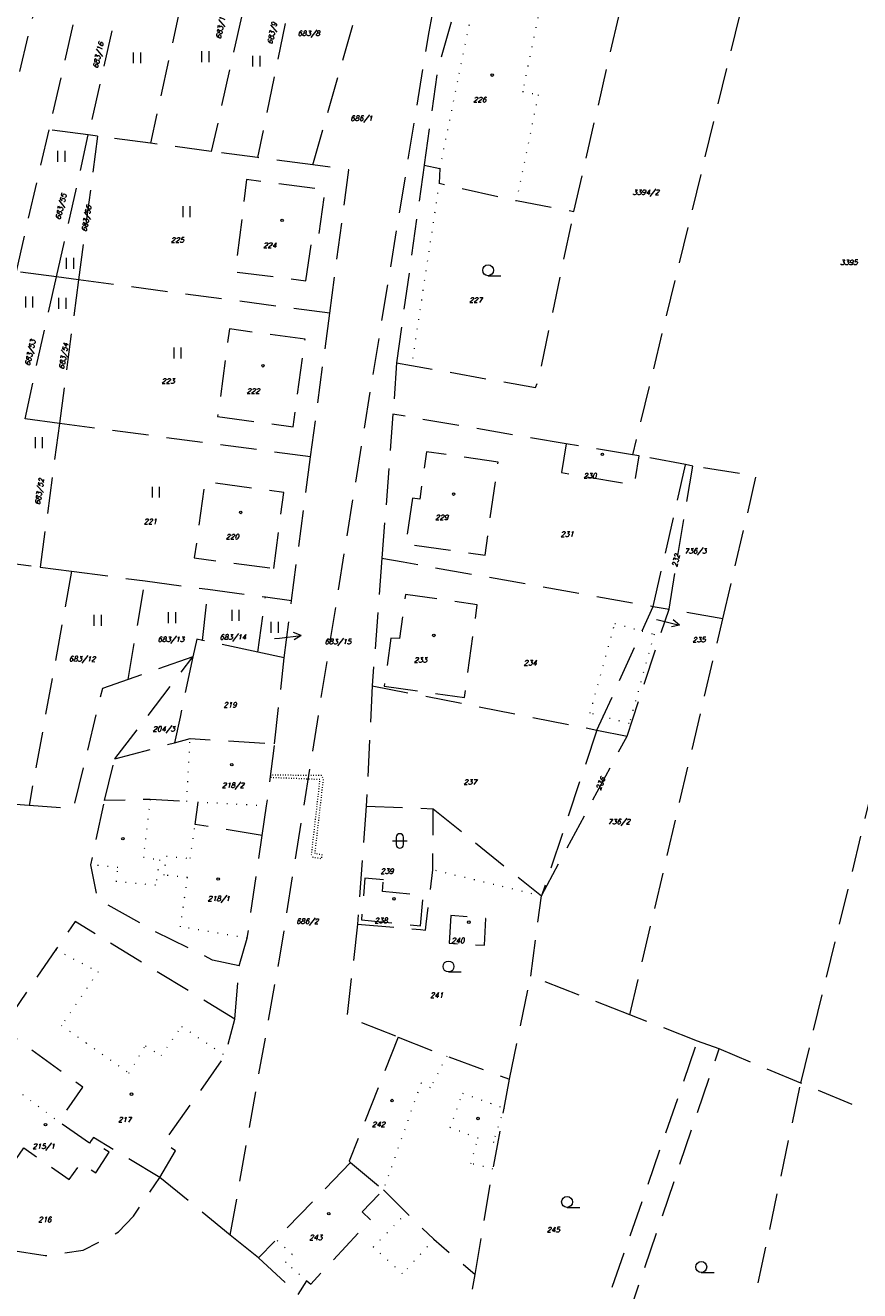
# Model space of a CAD drawing. Header units: metres. Extents: x -626722 to -621116, y -1178216 to -1174550.
# Tile 42 of 86: x -624015 to -623900, y -1176658 to -1176484. Entities that reach past the tile are written whole.
import ezdxf
from ezdxf.enums import TextEntityAlignment as Align

# ---------------------------------------------------------------- set-up
doc = ezdxf.new("R2010")
doc.units = ezdxf.units.M
doc.header["$MEASUREMENT"] = 0
doc.linetypes.add('DASHEDX2', pattern=[1.5, 1, -0.5])
doc.linetypes.add('DOT', pattern=[0.25, 0, -0.25])
for name, color, linetype, lineweight in [('8_kat_KN_Hranice parcel', 200, 'DASHEDX2', 25), ('8_kat_KN_PČ popisy', 210, 'Continuous', 0), ('8_kat_KN_Slučkové čáry', 200, 'DOT', 25), ('8_kat_KN_Značky budov', 7, 'Continuous', 0), ('8_kat_KN_Značky kultur', 7, 'Continuous', 0), ('8_kat_KN_Čísla parcel', 200, 'Continuous', 25)]:
    doc.layers.add(name, color=color, linetype=linetype, lineweight=lineweight)
doc.layers.add('8_kat_KN_Věcná_břemena', color=206, linetype='DOT')
doc.styles.add('Style-ITALICS', font='ITALICS.shx')

# ---------------------------------------------------------------- blocks, each defined once
blk = doc.blocks.new('4.02')
at = {"layer": '8_kat_KN_Značky budov', "color": 7, "linetype": 'Continuous', "lineweight": 13}
blk.add_circle((-0.01, 0), 0.175, dxfattribs=at)
blk = doc.blocks.new('1029_68')
at = {"layer": '8_kat_KN_PČ popisy', "color": 6, "linetype": 'Continuous', "lineweight": 0}
for p, q in [((0, 0), (2.91, -0.73)), ((2.91, -0.73), (2.06, 0)), ((2.91, -0.73), (1.82, -0.97))]:
    blk.add_line(p, q, dxfattribs=at)
blk = doc.blocks.new('1029_99')
at = {"layer": '8_kat_KN_PČ popisy', "color": 6, "linetype": 'Continuous', "lineweight": 0}
for p, q in [((0, 0), (2.98, 0.37)), ((2.98, 0.37), (1.92, 0.74)), ((2.98, 0.37), (2.05, -0.25))]:
    blk.add_line(p, q, dxfattribs=at)
blk = doc.blocks.new('3.06')
at = {"layer": '8_kat_KN_Značky kultur', "color": 7, "linetype": 'Continuous', "lineweight": 13}
for p, q in [((-0.51, 0), (-0.51, 1.5)), ((0.49, 0), (0.49, 1.5))]:
    blk.add_line(p, q, dxfattribs=at)
blk = doc.blocks.new('3.16')
at = {"layer": '8_kat_KN_Značky kultur', "color": 7, "linetype": 'Continuous', "lineweight": 13}
for p, q in [((-1, 1), (1, 1)), ((-0.5, 1.5), (-0.5, 0.5)), ((0.5, 0.5), (0.5, 1.5))]:
    blk.add_line(p, q, dxfattribs=at)
for centre, start, end in [((0, 1.5), 0, 180), ((0, 0.5), 180, 359.9879)]:
    blk.add_arc(centre, 0.5, start, end, dxfattribs=at)
blk = doc.blocks.new('3.04')
at = {"layer": '8_kat_KN_Značky kultur', "color": 7, "linetype": 'Continuous', "lineweight": 13}
blk.add_line((0.01, 0), (1.76, 0), dxfattribs=at)
blk.add_circle((0.01, 0.75), 0.75, dxfattribs=at)

msp = doc.modelspace()

# ---------------------------------------------------------------- linework, layer by layer
at = {"layer": '8_kat_KN_Hranice parcel', "lineweight": 13, "ltscale": 5}
for p, q in [((-623990.17, -1176467.07), (-623997.45, -1176500.45)), ((-623981.65, -1176468.4), (-623989.09, -1176501.57)), ((-623912.92, -1176468.3), (-623931.17, -1176543.3)), ((-624004.74, -1176469.54), (-624011.45, -1176498.59)), ((-623999.51, -1176470.35), (-624006.01, -1176499.31)), ((-623975.9, -1176469.29), (-623982.75, -1176502.41)), ((-623975.11, -1176503.43), (-623967.74, -1176477.61)), ((-623939.21, -1176509.81), (-623932.63, -1176481.14)), ((-624011.45, -1176498.59), (-624015.95, -1176518.08)), ((-624006.01, -1176499.31), (-624011.45, -1176498.59)), ((-624010.39, -1176518.82), (-624006.01, -1176499.31)), ((-624004.73, -1176499.48), (-624007.36, -1176519.23)), ((-624004.73, -1176499.48), (-624006.01, -1176499.31)), ((-623997.45, -1176500.45), (-624004.73, -1176499.48)), ((-623989.09, -1176501.57), (-623997.45, -1176500.45)), ((-623982.75, -1176502.41), (-623989.09, -1176501.57)), ((-623975.11, -1176503.43), (-623982.75, -1176502.41)), ((-623959.82, -1176503.47), (-623963.62, -1176530.63)), ((-624010.39, -1176518.82), (-624015.95, -1176518.08)), ((-624007.36, -1176519.23), (-624010.39, -1176518.82)), ((-624007.36, -1176519.23), (-624009.99, -1176538.98)), ((-623972.8, -1176523.83), (-624007.36, -1176519.23)), ((-623975.43, -1176543.58), (-623972.8, -1176523.83)), ((-623963.62, -1176530.63), (-623964.11, -1176537.72)), ((-624009.99, -1176538.98), (-624014.69, -1176538.35)), ((-623964.11, -1176537.72), (-623965.62, -1176557.51)), ((-623940.27, -1176541.8), (-623964.11, -1176537.72)), ((-624009.99, -1176538.98), (-624012.62, -1176558.73)), ((-623975.43, -1176543.58), (-624009.99, -1176538.98)), ((-623931.17, -1176543.3), (-623940.27, -1176541.8)), ((-623978.06, -1176563.33), (-623975.43, -1176543.58)), ((-623930.25, -1176543.45), (-623931.17, -1176543.3)), ((-623923.86, -1176544.65), (-623930.25, -1176543.45)), ((-623928.31, -1176564.16), (-623923.86, -1176544.65)), ((-623926.14, -1176564.54), (-623922.88, -1176544.84)), ((-623922.88, -1176544.84), (-623923.86, -1176544.65)), ((-624018.83, -1176557.91), (-624012.62, -1176558.73)), ((-623965.62, -1176557.51), (-623966.96, -1176575.06)), ((-624008.3, -1176559.3), (-624014.16, -1176591.53)), ((-624012.62, -1176558.73), (-624008.3, -1176559.3)), ((-624008.3, -1176559.3), (-623998.21, -1176560.65)), ((-624000.53, -1176574.19), (-623998.21, -1176560.65)), ((-623998.21, -1176560.65), (-623989.55, -1176561.8)), ((-623990.3, -1176568.83), (-623989.55, -1176561.8)), ((-623989.55, -1176561.8), (-623981.65, -1176562.85)), ((-623982.71, -1176570.46), (-623981.65, -1176562.85)), ((-623981.65, -1176562.85), (-623978.06, -1176563.33)), ((-623979.07, -1176571.24), (-623978.06, -1176563.33)), ((-623931.91, -1176581.98), (-623926.14, -1176564.54)), ((-623928.31, -1176564.16), (-623926.14, -1176564.54)), ((-623918.75, -1176565.86), (-623926.14, -1176564.54)), ((-623931.53, -1176620.32), (-623918.75, -1176565.86)), ((-623982.71, -1176570.46), (-623990.3, -1176568.83)), ((-624002.35, -1176585.11), (-623991.62, -1176571.1)), ((-623991.62, -1176571.1), (-624000.53, -1176574.19)), ((-623979.07, -1176571.24), (-623982.71, -1176570.46)), ((-623980.38, -1176583.03), (-623979.07, -1176571.24)), ((-623966.96, -1176575.06), (-623967.79, -1176591.63)), ((-623966.96, -1176575.06), (-623936.06, -1176581.16)), ((-623936.06, -1176581.16), (-623943.68, -1176603.98)), ((-623943.68, -1176603.98), (-623931.91, -1176581.98)), ((-623936.06, -1176581.16), (-623931.91, -1176581.98)), ((-624002.35, -1176585.11), (-623994.15, -1176582.9)), ((-624003.77, -1176590.84), (-624002.35, -1176585.11)), ((-624014.16, -1176591.53), (-624019.46, -1176591.15)), ((-623967.79, -1176591.63), (-623968.98, -1176607.87)), ((-623967.79, -1176591.63), (-623958.58, -1176591.97)), ((-623958.58, -1176591.97), (-623943.68, -1176603.98)), ((-623945.15, -1176615.02), (-623943.68, -1176603.98)), ((-623985.87, -1176620.9), (-623985.25, -1176613.57)), ((-623948.06, -1176629.18), (-623945.15, -1176615.02)), ((-623931.53, -1176620.32), (-623945.15, -1176615.02)), ((-623922.21, -1176623.94), (-623931.53, -1176620.32)), ((-623919.25, -1176625.01), (-623922.21, -1176623.94)), ((-623908.02, -1176629.74), (-623919.25, -1176625.01)), ((-623920.1, -1176686.52), (-623908.02, -1176629.74)), ((-623894.04, -1176635.55), (-623908.02, -1176629.74)), ((-623969.96, -1176640.65), (-623965.42, -1176644.39)), ((-623986.48, -1176650.61), (-623996.17, -1176642.71)), ((-623982.61, -1176653.76), (-623986.48, -1176650.61)), ((-623982.61, -1176653.76), (-623977.14, -1176658.81)), ((-623955.7, -1176672.82), (-623952.81, -1176656.02))]:
    msp.add_line(p, q, dxfattribs=at)
at = {"layer": '8_kat_KN_Hranice parcel', "lineweight": 13, "ltscale": 5, "flags": 128}
for points in [[(-623908.02, -1176629.74), (-623870.62, -1176476.07), (-623901.25, -1176420.34)], [(-624034.49, -1176578.5), (-624022.93, -1176521.52), (-624009.04, -1176464.13)], [(-623986.48, -1176650.61), (-623979.67, -1176612.39), (-623968.08, -1176539.88), (-623959.15, -1176485.14), (-623957.26, -1176475.81)], [(-623954.06, -1176476.58), (-623957.94, -1176490.24), (-623959.82, -1176503.47)], [(-623972.8, -1176523.83), (-623970.17, -1176504.09), (-623975.11, -1176503.43)], [(-623959.82, -1176503.47), (-623957.65, -1176503.92), (-623957.76, -1176505.94), (-623947.13, -1176508.34), (-623939.21, -1176509.81)], [(-623976.08, -1176519.37), (-623975.16, -1176513.02), (-623974.27, -1176513.05), (-623973.43, -1176506.86), (-623984.23, -1176505.43), (-623985.8, -1176518.13), (-623976.08, -1176519.37)], [(-623963.62, -1176530.63), (-623961.55, -1176531), (-623944.5, -1176534.04), (-623944.12, -1176533.15), (-623939.21, -1176509.81)], [(-624014.69, -1176538.35), (-624013.46, -1176532.53), (-624010.39, -1176518.82)], [(-623988.22, -1176538.03), (-623977.82, -1176539.43), (-623976.2, -1176527.39), (-623986.6, -1176525.99), (-623988.22, -1176538.03)], [(-623940.27, -1176541.8), (-623940.91, -1176545.74), (-623930.9, -1176547.42), (-623930.25, -1176543.45)], [(-623961.44, -1176549.28), (-623962.32, -1176555.55), (-623951.44, -1176557.11), (-623949.64, -1176544.3), (-623959.51, -1176542.87), (-623960.41, -1176549.41), (-623961.44, -1176549.28)], [(-623918.75, -1176565.86), (-623914.14, -1176546.23), (-623922.88, -1176544.84)], [(-623980.49, -1176558.92), (-623979.13, -1176548.5), (-623989.95, -1176546.99), (-623991.43, -1176557.47), (-623980.49, -1176558.92)], [(-623965.62, -1176557.51), (-623962.71, -1176558.03), (-623928.31, -1176564.16)], [(-623963.2, -1176568.58), (-623964.38, -1176568.5), (-623965.32, -1176575.12), (-623954.28, -1176576.68), (-623952.51, -1176563.92), (-623962.38, -1176562.5), (-623963.2, -1176568.58)], [(-623936.06, -1176581.16), (-623935.21, -1176579.31), (-623929.85, -1176567.54), (-623928.31, -1176564.16)], [(-623990.3, -1176568.83), (-623991.1, -1176568.66), (-623991.62, -1176571.1)], [(-623991.62, -1176571.1), (-623993.39, -1176579.38), (-623994.15, -1176582.9)], [(-624000.53, -1176574.19), (-624004.07, -1176575.42), (-624008.1, -1176591.97), (-624014.16, -1176591.53)], [(-623994.15, -1176582.9), (-623992.01, -1176582.33), (-623980.38, -1176583.03)], [(-623982.11, -1176595.68), (-623981.48, -1176591.59), (-623980.38, -1176583.03)], [(-623985.25, -1176613.57), (-623988.92, -1176612.79), (-623997.25, -1176608.64), (-624004.73, -1176604.41), (-624005.65, -1176599.71), (-624003.77, -1176590.84)], [(-623982.11, -1176595.68), (-623991.32, -1176594.14), (-623990.88, -1176591.09), (-623992.47, -1176591), (-623997.49, -1176590.7), (-624003.77, -1176590.84)], [(-623968.98, -1176607.87), (-623960.31, -1176608.6), (-623959.62, -1176608.66), (-623959.53, -1176607.86), (-623958.61, -1176600.39), (-623958.58, -1176591.97)], [(-623985.25, -1176613.57), (-623984.14, -1176609.77), (-623982.11, -1176595.68)], [(-623965.43, -1176601.75), (-623967.98, -1176601.54), (-623968.44, -1176607.25), (-623960.34, -1176608.08), (-623959.95, -1176603.89), (-623965.53, -1176603.35), (-623965.43, -1176601.75)], [(-623956.15, -1176606.65), (-623956.4, -1176610.49), (-623951.5, -1176610.74), (-623951.32, -1176607.07), (-623956.15, -1176606.65)], [(-623985.87, -1176620.9), (-624007.83, -1176607.51), (-624010.47, -1176611.35), (-624017.88, -1176622.18)], [(-623968.98, -1176607.87), (-623970.46, -1176620.59), (-623963.39, -1176623.38)], [(-624005.61, -1176637.61), (-624005.86, -1176637.99), (-624010.04, -1176635.06), (-624006.77, -1176630.29), (-624017.88, -1176622.18)], [(-623996.17, -1176642.71), (-623994, -1176639.05), (-623995.6, -1176637.89), (-623987.18, -1176625.93), (-623985.87, -1176620.9)], [(-623963.39, -1176623.38), (-623970.13, -1176640.45), (-623969.96, -1176640.65)], [(-623963.39, -1176623.38), (-623956.7, -1176626.02), (-623948.06, -1176629.18)], [(-623955.7, -1176672.82), (-623941.09, -1176678.44), (-623922.21, -1176623.94)], [(-623920.1, -1176686.52), (-623937.83, -1176679.7), (-623919.25, -1176625.01)], [(-623952.81, -1176656.02), (-623950.35, -1176641.54), (-623949.67, -1176638.05), (-623948.81, -1176633.16), (-623948.06, -1176629.18)], [(-624021.75, -1176641.15), (-624018.32, -1176643.65), (-624014.89, -1176638.62), (-624008.63, -1176642.98), (-624007.03, -1176640.67), (-624004.98, -1176642.05), (-624003.12, -1176639.23), (-624005.61, -1176637.61)], [(-623996.17, -1176642.71), (-624005.29, -1176637.22), (-624005.61, -1176637.61)], [(-623969.96, -1176640.65), (-623980.18, -1176651.24), (-623982.61, -1176653.76)], [(-624029.88, -1176646.58), (-624023.04, -1176651.7), (-624011.96, -1176653.45), (-624006.7, -1176652.69), (-624001.86, -1176650.19), (-623999.8, -1176648.01), (-623996.17, -1176642.71)], [(-623977.14, -1176658.81), (-623975.94, -1176656.92), (-623975.42, -1176657.37), (-623967.19, -1176648.52), (-623968.36, -1176647.43), (-623965.42, -1176644.39)], [(-623965.42, -1176644.39), (-623962.25, -1176647.54), (-623958.47, -1176651.2), (-623952.81, -1176656.02)]]:
    msp.add_lwpolyline(points, dxfattribs=at)
at = {"layer": '8_kat_KN_PČ popisy', "lineweight": 0}
for p, q in [((-623927.86, -1176565.93), (-623927.61, -1176565.99)), ((-623980.39, -1176568.57), (-623979.73, -1176568.5))]:
    msp.add_line(p, q, dxfattribs=at)
at = {"layer": '8_kat_KN_Slučkové čáry', "lineweight": 0, "ltscale": 5}
for p, q in [((-623954.98, -1176490.84), (-623952.14, -1176477.05)), ((-623943.36, -1176479.19), (-623946.27, -1176493.32)), ((-623957.65, -1176503.92), (-623954.98, -1176490.84)), ((-623946.27, -1176493.32), (-623944.12, -1176493.77)), ((-623944.12, -1176493.77), (-623947.13, -1176508.34)), ((-623957.76, -1176505.94), (-623961.55, -1176531)), ((-623937, -1176578.83), (-623933.58, -1176566.49)), ((-623933.58, -1176566.49), (-623929.85, -1176567.54)), ((-623928.2, -1176567.99), (-623931.62, -1176580.27)), ((-623929.85, -1176567.54), (-623928.2, -1176567.99)), ((-623935.21, -1176579.31), (-623937, -1176578.83)), ((-623931.62, -1176580.27), (-623935.21, -1176579.31)), ((-623992.47, -1176591), (-623992.01, -1176582.33)), ((-623997.49, -1176590.7), (-623998.44, -1176598.63)), ((-623981.48, -1176591.59), (-623990.88, -1176591.09)), ((-623991.99, -1176598.8), (-623991.32, -1176594.14)), ((-624001.94, -1176600.06), (-624005.65, -1176599.71)), ((-623998.44, -1176598.63), (-623996.22, -1176599.02)), ((-623996.22, -1176599.02), (-623996.75, -1176602.5)), ((-623995.58, -1176601.11), (-623995.27, -1176598.51)), ((-623995.27, -1176598.51), (-623991.99, -1176598.8)), ((-624002.12, -1176602.01), (-624001.94, -1176600.06)), ((-623992.36, -1176601.42), (-623995.58, -1176601.11)), ((-623993.33, -1176608.22), (-623992.36, -1176601.42)), ((-623943.68, -1176603.98), (-623958.61, -1176600.39)), ((-623996.75, -1176602.5), (-624002.12, -1176602.01)), ((-623984.14, -1176609.77), (-623993.33, -1176608.22)), ((-624010.47, -1176611.35), (-624004.66, -1176614.41)), ((-624004.66, -1176614.41), (-624009.71, -1176621.8)), ((-624009.71, -1176621.8), (-624006.31, -1176624.2)), ((-623995.98, -1176625.94), (-623993.17, -1176621.92)), ((-623993.17, -1176621.92), (-623987.18, -1176625.93)), ((-624006.31, -1176624.2), (-624000.42, -1176628.33)), ((-624000.42, -1176628.33), (-623998.15, -1176624.61)), ((-623998.15, -1176624.61), (-623995.98, -1176625.94)), ((-623956.7, -1176626.02), (-623958.96, -1176630.38)), ((-624017.21, -1176629.66), (-624010.04, -1176635.06)), ((-623960.25, -1176629.71), (-623965.42, -1176644.39)), ((-623958.96, -1176630.38), (-623960.25, -1176629.71)), ((-623956.22, -1176635.84), (-623954.53, -1176631.11)), ((-623954.53, -1176631.11), (-623948.81, -1176633.16)), ((-623948.81, -1176633.16), (-623950.32, -1176637.79)), ((-623952.39, -1176637.31), (-623956.22, -1176635.84)), ((-623953.4, -1176640.76), (-623952.39, -1176637.31)), ((-623950.32, -1176637.79), (-623949.67, -1176638.05)), ((-623950.35, -1176641.54), (-623953.4, -1176640.76)), ((-623966.81, -1176652.28), (-623962.25, -1176647.54)), ((-623977.95, -1176653.27), (-623980.18, -1176651.24)), ((-623958.47, -1176651.2), (-623962.78, -1176655.94)), ((-623978.87, -1176654.38), (-623977.95, -1176653.27)), ((-623962.78, -1176655.94), (-623966.81, -1176652.28)), ((-623975.94, -1176656.92), (-623978.87, -1176654.38))]:
    msp.add_line(p, q, dxfattribs=at)
at = {"layer": '8_kat_KN_Věcná_břemena', "lineweight": 0, "flags": 128}
msp.add_lwpolyline([(-623980.94, -1176587.35), (-623980.97, -1176587.65), (-623975.75, -1176587.86), (-623974.17, -1176587.93), (-623975.35, -1176598.25), (-623975.11, -1176598.62), (-623973.93, -1176598.83), (-623973.85, -1176598.33), (-623974.83, -1176598.16), (-623973.66, -1176587.87), (-623973.93, -1176587.43), (-623975.68, -1176587.41), (-623980.94, -1176587.35)], close=True, dxfattribs=at)

# ---------------------------------------------------------------- block references
at = {"layer": '8_kat_KN_PČ popisy', "lineweight": 0}
for name, p in [('1029_68', (-623927.61, -1176565.99)), ('1029_99', (-623979.73, -1176568.5))]:
    msp.add_blockref(name, p, dxfattribs=at)
at = {"layer": '8_kat_KN_Značky budov', "lineweight": 13}
for p in [(-623950.45, -1176491.07), (-623979.35, -1176511.04), (-623981.98, -1176531.05), (-623935.3, -1176543.23), (-623955.75, -1176548.7), (-623985.04, -1176551.22), (-623958.48, -1176568.14), (-623986.27, -1176585.91), (-624001.24, -1176596.09), (-623988.13, -1176601.65), (-623963.96, -1176604.37), (-623953.67, -1176607.58), (-624000.06, -1176631.23), (-623964.23, -1176632.12), (-623952.4, -1176634.59), (-624011.88, -1176635.44), (-623972.93, -1176647.67)]:
    msp.add_blockref('4.02', p, dxfattribs=at)
at = {"layer": '8_kat_KN_Značky kultur', "lineweight": 13}
for name, p in [('3.06', (-623999.27, -1176489.45)), ('3.06', (-623989.88, -1176489.29)), ('3.06', (-623982.87, -1176489.91)), ('3.06', (-624009.68, -1176502.98)), ('3.06', (-623992.47, -1176510.62)), ('3.06', (-624008.51, -1176517.7)), ('3.04', (-623951.03, -1176518.67)), ('3.06', (-624014.11, -1176523.04)), ('3.06', (-624009.56, -1176523.21)), ('3.06', (-623993.71, -1176530.05)), ('3.06', (-624012.78, -1176542.38)), ('3.06', (-623996.69, -1176549.19)), ('3.06', (-623994.48, -1176566.46)), ('3.06', (-623985.73, -1176566.13)), ('3.06', (-624004.67, -1176566.83)), ('3.06', (-623980.34, -1176567.78)), ('3.16', (-623963.16, -1176597.41)), ('3.04', (-623956.48, -1176614.43)), ('3.04', (-623940.17, -1176646.81)), ('3.04', (-623921.71, -1176655.76))]:
    msp.add_blockref(name, p, dxfattribs=at)

# ---------------------------------------------------------------- texts
at = {"layer": '8_kat_KN_Čísla parcel', "lineweight": 0, "style": 'Style-ITALICS'}
for s, rotation, p in [('683/10', 79, (-623987.785, -1176486.152)), ('683/9', 77, (-623980.731, -1176486.881)), ('683/16', 77, (-624004.711, -1176490.191)), ('232', 77, (-623925.055, -1176558.804)), ('683/12', 359, (-624008.694, -1176571.689)), ('236', 68, (-623935.561, -1176589.488))]:
    msp.add_text(s, height=0.7, rotation=rotation, dxfattribs=at).set_placement(p)
for s, p in [('683/8', (-623977.22, -1176485.68)), ('226', (-623953.07, -1176494.8)), ('686/1', (-623969.97, -1176497.36)), ('225', (-623994.66, -1176514.11)), ('224', (-623981.95, -1176514.82)), ('3395', (-623902.61, -1176517.18)), ('227', (-623953.63, -1176522.37)), ('223', (-623995.94, -1176533.51)), ('222', (-623984.24, -1176534.87)), ('230', (-623937.92, -1176546.53)), ('221', (-623998.39, -1176552.82)), ('229', (-623958.3, -1176552.26)), ('220', (-623987.1, -1176554.91)), ('231', (-623941.06, -1176554.56)), ('736/3', (-623924.05, -1176556.87)), ('683/13', (-623996.48, -1176569.03)), ('683/14', (-623987.96, -1176568.72)), ('233', (-623961.23, -1176571.86)), ('234', (-623946.13, -1176572.26)), ('219', (-623987.42, -1176578.04)), ('237', (-623954.4, -1176588.65)), ('736/2', (-623934.56, -1176594.1)), ('239', (-623965.83, -1176600.91)), ('686/2', (-623977.42, -1176607.81)), ('238', (-623966.65, -1176607.7)), ('240', (-623956.08, -1176610.45)), ('241', (-623959.01, -1176617.97)), ('217', (-624001.91, -1176635.09)), ('242', (-623967, -1176635.75)), ('215/1', (-624013.68, -1176638.75)), ('216', (-624012.89, -1176648.83)), ('245', (-623942.96, -1176650.24)), ('243', (-623975.63, -1176651.3))]:
    msp.add_text(s, height=0.7, dxfattribs=at).set_placement(p)
for s, p in [('3394/2', (-623929.325, -1176507.54)), ('235', (-623922.022, -1176569.07)), ('683/15', (-623971.69, -1176569.34)), ('218/2', (-623986.104, -1176589.1)), ('218/1', (-623988.065, -1176604.69))]:
    msp.add_text(s, height=0.7, dxfattribs=at).set_placement(p, align=Align.CENTER)
for s, rotation, p in [('683/55', 76, (-624009.436, -1176509.262)), ('683/56', 79, (-624005.918, -1176510.878)), ('683/53', 77, (-624013.662, -1176529.334)), ('683/54', 80, (-624009.052, -1176529.785)), ('683/52', 81, (-624012.375, -1176548.425))]:
    msp.add_text(s, height=0.7, rotation=rotation, dxfattribs=at).set_placement(p, align=Align.CENTER)
msp.add_text('204/3', height=0.7, dxfattribs=at).set_placement((-623995.632, -1176581), align=Align.MIDDLE_CENTER)

doc.saveas('drawing.dxf')
